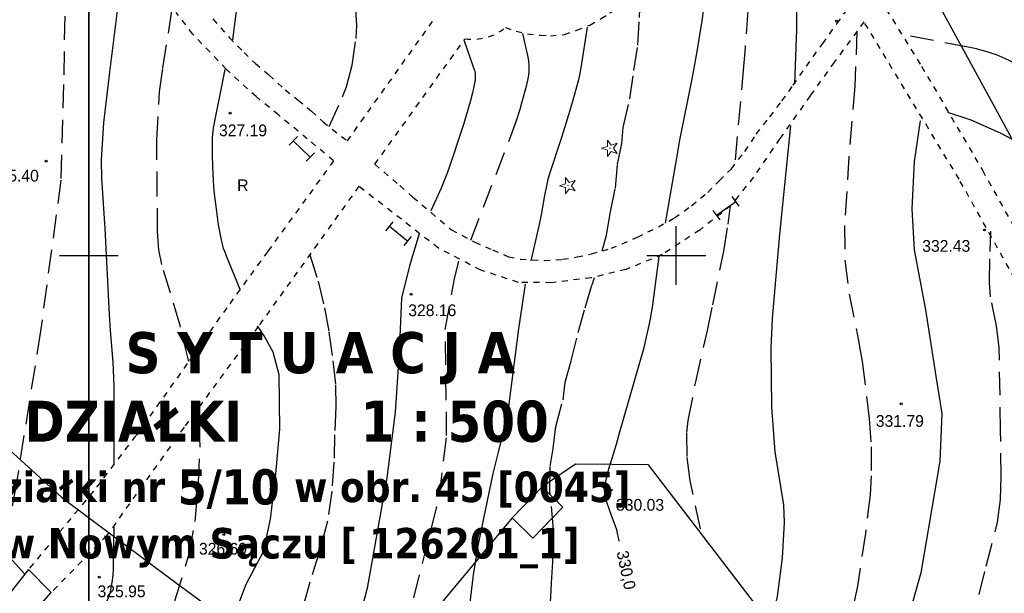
# Model space of a CAD drawing. Extents: x 4615668 to 9249187, y 5334101 to 10688993.
# Tile 55 of 120: x 4667628 to 4667712, y 5336940 to 5336989. Entities that reach past the tile are written whole.
import ezdxf
from ezdxf.enums import TextEntityAlignment as Align

# ---------------------------------------------------------------- set-up
doc = ezdxf.new("R2010")
doc.units = 0
doc.header["$MEASUREMENT"] = 0
doc.linetypes.add('DROGA', pattern=[1, 0.5, -0.5])
doc.linetypes.add('WARSTWICA', pattern=[3, 2, -1])
for name, color, linetype in [('10', 7, 'Continuous'), ('13', 7, 'Continuous'), ('17', 7, 'Continuous'), ('21', 7, 'Continuous'), ('38', 7, 'Continuous'), ('43', 7, 'Continuous'), ('45', 7, 'Continuous'), ('47', 7, 'Continuous'), ('50', 7, 'Continuous'), ('52', 7, 'Continuous'), ('60', 7, 'Continuous'), ('SZZPZ_922', 7, 'Continuous')]:
    doc.layers.add(name, color=color, linetype=linetype)
doc.styles.add('100', font='isocp.shx', dxfattribs={"height": 20})
doc.styles.add('txt', font='TXT', dxfattribs={"height": 0.2})

# ---------------------------------------------------------------- blocks, each defined once
blk = doc.blocks.new('*M2220')
at = {"layer": '60', "color": 7, "linetype": 'Continuous'}
blk.add_line((397.5, 150), (400, 150), dxfattribs=at)
blk.add_lwpolyline([(0, 0), (0, 250), (400, 250), (400, 0)], close=True, dxfattribs=at)
blk = doc.blocks.new('*M2221')
at = {"layer": '60', "color": 7, "linetype": 'Continuous'}
for p, q in [((50, 147.5), (50, 152.5)), ((0, 150), (2.5, 150)), ((47.5, 150), (52.5, 150))]:
    blk.add_line(p, q, dxfattribs=at)
blk.add_lwpolyline([(0, 0), (0, 250), (400, 250), (400, 0)], close=True, dxfattribs=at)
blk = doc.blocks.new('DI')
at = {"layer": 'SZZPZ_922', "color": 7, "linetype": 'Continuous', "lineweight": 13}
for p, q in [((-0.736, -0.001), (-0.227, 0.164)), ((-0.227, 0.699), (0.087, 0.267)), ((-0.227, 0.164), (-0.227, 0.699)), ((0.087, 0.267), (0.595, 0.431)), ((0.595, 0.431), (0.281, -0.001)), ((-0.227, -0.166), (-0.736, -0.001)), ((-0.227, -0.702), (-0.227, -0.166)), ((0.087, -0.268), (-0.227, -0.702)), ((0.595, -0.434), (0.087, -0.268)), ((0.281, -0.001), (0.595, -0.434))]:
    blk.add_line(p, q, dxfattribs=at)
blk.add_circle((0, 0), 0.0203, dxfattribs=at)
blk = doc.blocks.new('WYS')
at = {"layer": '52', "color": 67, "linetype": 'Continuous'}
blk.add_circle((0, 0), 0.08, dxfattribs=at)
blk = doc.blocks.new('*M2266')
at = {"layer": '21', "color": 1, "linetype": 'Continuous'}
blk.add_lwpolyline([(1.443, 0.317), (3.636, -1.47), (12.247, -7.807), (25.135, -16.779), (38.105, -28.569), (47.645, -35.709), (51.317, -38.392)], dxfattribs=at)
blk.add_lwpolyline([(1.443, 0.317), (3.636, -1.47), (12.247, -7.807), (25.135, -16.779), (38.105, -28.569), (47.645, -35.709), (51.317, -38.392)], dxfattribs=at)
for p in [(1.443, 0.317), (3.636, -1.47), (12.247, -7.807), (25.135, -16.779), (38.105, -28.569), (47.645, -35.709), (51.317, -38.392)]:
    blk.add_point(p, dxfattribs=at)
blk = doc.blocks.new('*M2303')
at = {"layer": '21', "color": 1, "linetype": 'Continuous'}
blk.add_lwpolyline([(1.443, 0.317), (3.636, -1.47), (12.247, -7.807), (25.135, -16.779), (38.105, -28.569), (47.645, -35.709), (59.615, -44.509), (63.305, -47.109), (70.092, -52.309)], dxfattribs=at)
blk.add_lwpolyline([(1.443, 0.317), (3.636, -1.47), (12.247, -7.807), (25.135, -16.779), (38.105, -28.569), (47.645, -35.709), (59.615, -44.509), (63.305, -47.109), (70.092, -52.309)], dxfattribs=at)
for p in [(1.443, 0.317), (3.636, -1.47), (12.247, -7.807), (25.135, -16.779), (38.105, -28.569), (47.645, -35.709), (59.615, -44.509), (63.305, -47.109), (70.092, -52.309)]:
    blk.add_point(p, dxfattribs=at)
blk = doc.blocks.new('STE')
at = {"color": 40, "linetype": 'Continuous'}
for p, q in [((-1, -0.5), (-1, 0.5)), ((-1, 0.001), (1, -0.001)), ((1, -0.5), (1, 0.5))]:
    blk.add_line(p, q, dxfattribs=at)

msp = doc.modelspace()

# ---------------------------------------------------------------- linework, layer by layer
at = {"layer": '13', "color": 7, "linetype": 'Continuous'}
msp.add_lwpolyline([(4667672.924, 5336949.473), (4667674.699, 5336947.761), (4667672.154, 5336945.123), (4667670.379, 5336946.835)], close=True, dxfattribs=at)
at = {"layer": '17', "color": 97, "linetype": 'DROGA'}
for p, q in [((4667656.354, 5336978.932), (4667663.711, 5336989.25)), ((4667658.693, 5336976.943), (4667666.378, 5336987.631))]:
    msp.add_line(p, q, dxfattribs=at)
for points in [[(4667700.513, 5337052.102), (4667696.072, 5337040.608), (4667692.508, 5337030.874), (4667691.96, 5337028.619), (4667692.07, 5337024.33), (4667693.55, 5337020.48), (4667697.278, 5337015.641), (4667701.884, 5337011.792), (4667705.119, 5337009.152), (4667707.671, 5337006.841), (4667708.792, 5337004.587), (4667708.902, 5337002.223), (4667708.463, 5337000.848), (4667703.309, 5336993.534), (4667701.692, 5336991.004), (4667705.228, 5336985.285), (4667710.409, 5336976.431), (4667726.063, 5336948.274), (4667729.842, 5336941.521)], [(4667669.807, 5336988.591), (4667670.713, 5336988.265), (4667671.693, 5336988.059), (4667672.769, 5336987.932), (4667673.639, 5336987.869), (4667674.826, 5336987.995), (4667675.885, 5336988.344), (4667676.993, 5336988.789), (4667677.958, 5336989.344), (4667678.701, 5336989.82), (4667679.65, 5336990.47), (4667680.441, 5336991.105), (4667681.889, 5336992.513), (4667683.012, 5336993.719), (4667683.752, 5336994.634), (4667685.35, 5336997.093), (4667688.651, 5337002.349)], [(4667658.693, 5336976.943), (4667660.824, 5336975.124), (4667661.937, 5336974.148), (4667663.486, 5336972.833), (4667665.214, 5336971.359), (4667667.2, 5336970.324), (4667668.721, 5336969.65), (4667670.072, 5336969.073), (4667671.085, 5336968.854), (4667673.111, 5336968.754), (4667674.68, 5336968.854), (4667675.912, 5336969.053), (4667677.124, 5336969.312), (4667678.799, 5336969.788), (4667679.732, 5336970.167), (4667681.043, 5336970.744), (4667682.831, 5336971.621), (4667684.201, 5336972.378), (4667685.651, 5336973.414), (4667687.022, 5336974.549), (4667688.003, 5336975.538), (4667689.036, 5336976.554), (4667690.188, 5336978.028), (4667691.161, 5336979.502), (4667692.314, 5336980.976), (4667693.346, 5336982.331), (4667694.289, 5336983.671), (4667695.421, 5336985.285), (4667696.812, 5336987.217), (4667698.024, 5336988.91), (4667701.156, 5336993.222)], [(4667655.181, 5336977.233), (4667652.944, 5336979.111), (4667650.488, 5336981.142), (4667648.592, 5336982.698), (4667646.049, 5336985.033), (4667643.205, 5336988.015), (4667641.782, 5336989.874)], [(4667644.916, 5336989.313), (4667646.31, 5336987.727), (4667647.56, 5336986.452), (4667648.53, 5336985.522), (4667649.693, 5336984.528), (4667651.072, 5336983.275), (4667652.171, 5336982.41), (4667653.313, 5336981.459), (4667654.283, 5336980.552), (4667656.354, 5336978.932)], [(4667700.322, 5336989.079), (4667699.746, 5336988.281), (4667697.8, 5336985.642), (4667695.744, 5336982.782), (4667693.167, 5336979.125), (4667690.92, 5336975.853), (4667689.001, 5336973.433), (4667686.342, 5336971.343), (4667683.162, 5336969.253), (4667680.066, 5336967.989), (4667677.105, 5336967.274), (4667673.706, 5336966.861), (4667670.909, 5336966.889), (4667667.702, 5336967.933), (4667664.11, 5336969.803), (4667657.334, 5336975.067)], [(4667716.431, 5336936.29), (4667721.642, 5336939.121), (4667727.794, 5336941.008), (4667708.423, 5336975.664), (4667700.322, 5336989.079)], [(4667655.181, 5336977.233), (4667649.576, 5336969.522), (4667646.092, 5336964.736), (4667642.731, 5336959.971), (4667638.338, 5336953.818), (4667634.742, 5336949.11), (4667629.224, 5336942.463)], [(4667657.334, 5336975.067), (4667648.776, 5336963.141), (4667642.453, 5336954.556), (4667635.865, 5336945.327), (4667631.154, 5336940.493)]]:
    msp.add_lwpolyline(points, dxfattribs=at)
msp.add_arc((4667667.033, 5336991.896), 4.315, 261.27018, 310.00771, dxfattribs=at)
at = {"layer": '21', "color": 1, "linetype": 'Continuous'}
msp.add_lwpolyline([(4667697.552, 5337007.167), (4667698.101, 5337006.172), (4667703.627, 5336996.122), (4667711.125, 5336982.408), (4667717.307, 5336971.015)], dxfattribs=at)
at = {"layer": '38', "color": 97, "linetype": 'Continuous'}
for points in [[(4667674.014, 5336902.633), (4667683.344, 5336911.723), (4667684.13, 5336915.184), (4667685.924, 5336917.023), (4667689.384, 5336917.613), (4667699.944, 5336927.923), (4667681.974, 5336951.353), (4667675.784, 5336951.413), (4667672.924, 5336949.473)], [(4667670.379, 5336946.835), (4667653.104, 5336926.073), (4667674.014, 5336902.633)]]:
    msp.add_lwpolyline(points, dxfattribs=at)
at = {"layer": '43', "color": 2, "linetype": 'Continuous'}
msp.add_lwpolyline([(4667629.224, 5336942.463), (4667626.674, 5336939.243), (4667628.454, 5336937.433), (4667631.154, 5336940.493), (4667629.224, 5336942.463)], dxfattribs=at)
at = {"layer": '45', "color": 219, "linetype": 'Continuous'}
msp.add_line((4667615.913, 5336956.369), (4667628.901, 5336942.055), dxfattribs=at)
at = {"layer": '50', "color": 245, "linetype": 'WARSTWICA'}
for points in [[(4667654.801, 5336980.147), (4667655.949, 5336982.67), (4667656.291, 5336983.548), (4667656.753, 5336985.386), (4667657.092, 5336987.652), (4667657.151, 5336988.789), (4667657.037, 5336990.483), (4667656.245, 5336995.701), (4667654.722, 5337005.782), (4667653.88, 5337010.52), (4667652.567, 5337016.807), (4667651.929, 5337019.959), (4667650.841, 5337026.24), (4667650.406, 5337029.383), (4667650.396, 5337030.754), (4667650.639, 5337031.97), (4667650.845, 5337032.553), (4667651.252, 5337033.373), (4667654.299, 5337038.466)], [(4667636.743, 5337030.413), (4667634.016, 5337023.955), (4667632.273, 5337017.877), (4667632.349, 5337010.963), (4667632.728, 5337001.845), (4667632.352, 5336992.544), (4667632.201, 5336983.73), (4667631.973, 5336975.6), (4667630.24, 5336962.735), (4667628.194, 5336949.819), (4667627.21, 5336944.652), (4667627.249, 5336943.998)], [(4667687.423, 5337000.223), (4667689.15, 5336997.299), (4667689.292, 5336997.071), (4667689.591, 5336996.632), (4667689.995, 5336996.049), (4667690.187, 5336995.742), (4667690.365, 5336995.415), (4667690.446, 5336995.242), (4667690.515, 5336995.057), (4667690.547, 5336994.934), (4667690.586, 5336994.686), (4667690.594, 5336994.561), (4667690.595, 5336994.312), (4667690.566, 5336993.812), (4667690.554, 5336993.563), (4667690.508, 5336991.216), (4667690.472, 5336990.434), (4667690.446, 5336990.044), (4667690.203, 5336986.866), (4667690.068, 5336985.279), (4667689.313, 5336976.794)], [(4667678.042, 5336969.573), (4667678.415, 5336970.911), (4667678.76, 5336972.899), (4667679.169, 5336974.909), (4667679.341, 5336976.961), (4667679.703, 5336978.718), (4667679.832, 5336980.08), (4667680.392, 5336982.5), (4667680.737, 5336984.92), (4667681.082, 5336987.08), (4667681.211, 5336989.444), (4667681.276, 5336990.935), (4667681.14, 5336991.784)], [(4667642.86, 5336960.152), (4667642.121, 5336963.21), (4667641.289, 5336965.989), (4667640.558, 5336968.409), (4667640.319, 5336969.649), (4667640.207, 5336971.207), (4667640.181, 5336974.328), (4667640.135, 5336979.023), (4667640.372, 5336983.11), (4667640.644, 5336985.139), (4667641.429, 5336990.003)], [(4667666.851, 5336970.487), (4667670.228, 5336979.259), (4667670.406, 5336979.731), (4667670.741, 5336980.683), (4667671.052, 5336981.643), (4667671.247, 5336982.288), (4667671.612, 5336983.59), (4667671.728, 5336984.098), (4667671.772, 5336984.357), (4667671.817, 5336984.747), (4667671.834, 5336985.138), (4667671.832, 5336985.334), (4667671.804, 5336985.722), (4667671.778, 5336985.914), (4667671.722, 5336986.199), (4667671.279, 5336988.087)], [(4667699.73, 5336988.262), (4667699.535, 5336983.601), (4667699.045, 5336977.614), (4667698.679, 5336971.722), (4667698.698, 5336968.781), (4667699.051, 5336965.893), (4667699.838, 5336962.068), (4667700.166, 5336960.145), (4667700.772, 5336955.306), (4667700.949, 5336952.883), (4667700.946, 5336950.43), (4667700.84, 5336948.793), (4667700.459, 5336945.522), (4667699.766, 5336941.023), (4667699.292, 5336938.802), (4667697.237, 5336930.754), (4667696.878, 5336929.263)], [(4667718.736, 5336981.666), (4667714.358, 5336984.803), (4667713.842, 5336985.149), (4667713.487, 5336985.364), (4667713.245, 5336985.5), (4667712.751, 5336985.754), (4667712.372, 5336985.931), (4667712.116, 5336986.041), (4667711.596, 5336986.246), (4667711.333, 5336986.341), (4667710.803, 5336986.514), (4667710.266, 5336986.667), (4667709.906, 5336986.758), (4667709.184, 5336986.913), (4667703.558, 5336987.986)], [(4667686.402, 5336945.912), (4667685.533, 5336950.006), (4667685.265, 5336952.066), (4667685.247, 5336954.115), (4667685.364, 5336955.13), (4667686.004, 5336958.415), (4667686.996, 5336962.788), (4667687.457, 5336964.979), (4667688.406, 5336969.551), (4667688.776, 5336971.854), (4667688.973, 5336973.439)], [(4667706.744, 5336929.454), (4667708.605, 5336934.8), (4667709.406, 5336937.419), (4667710.726, 5336942.747), (4667711.694, 5336946.493), (4667711.953, 5336948.399), (4667712.005, 5336950.357), (4667711.953, 5336954.276), (4667711.84, 5336961.348), (4667711.597, 5336963.199), (4667711.097, 5336965.651), (4667711.003, 5336966.888), (4667711.059, 5336969.518), (4667711.115, 5336971.253)], [(4667653.157, 5336969.247), (4667653.88, 5336967.006), (4667654.397, 5336964.716), (4667654.785, 5336962.642), (4667655.13, 5336960.222), (4667655.345, 5336958.148), (4667655.388, 5336956.29), (4667655.259, 5336953.914), (4667655.216, 5336951.58), (4667655.043, 5336949.117), (4667654.656, 5336946.568), (4667653.969, 5336943.912), (4667653.151, 5336941.363), (4667652.461, 5336938.813)], [(4667669.104, 5336892.821), (4667666.004, 5336896.346), (4667663.236, 5336901.954), (4667662.378, 5336906.263), (4667661.603, 5336914.036), (4667661.105, 5336923.141), (4667660.773, 5336931.646), (4667661.271, 5336937.143), (4667664.205, 5336948.691), (4667664.805, 5336953.87), (4667664.694, 5336962.865), (4667665.469, 5336967.195), (4667665.857, 5336968.694)], [(4667672.863, 5336932.462), (4667673.017, 5336933.627), (4667673.254, 5336935.312), (4667673.47, 5336937.321), (4667673.599, 5336938.834), (4667673.684, 5336940.111), (4667673.727, 5336941.299), (4667673.835, 5336943.114), (4667673.9, 5336945.815), (4667673.598, 5336949.164), (4667673.618, 5336951.221), (4667673.876, 5336952.755), (4667674.092, 5336954.613), (4667674.717, 5336956.882), (4667674.889, 5336958.394), (4667675.406, 5336960.209), (4667676.002, 5336962.614), (4667676.584, 5336964.732), (4667677.187, 5336966.676), (4667677.381, 5336967.303)], [(4667643.827, 5336914.128), (4667643.226, 5336919.41), (4667642.395, 5336923.533), (4667641.286, 5336927.98), (4667640.871, 5336931.918), (4667640.733, 5336935.641), (4667641.703, 5336939.857), (4667642.904, 5336943.795), (4667643.412, 5336946.529), (4667643.689, 5336949.864), (4667643.827, 5336952.994), (4667643.642, 5336955.959)]]:
    msp.add_lwpolyline(points, dxfattribs=at)
at = {"layer": '50', "color": 216, "linetype": 'Continuous'}
for points in [[(4667646.622, 5336987.522), (4667647.561, 5336995.112), (4667648.445, 5337002.48), (4667648.862, 5337006.431), (4667648.887, 5337008.408), (4667648.332, 5337015.627), (4667647.779, 5337021.776), (4667647.503, 5337026.485), (4667647.617, 5337027.846), (4667647.82, 5337028.743), (4667648.442, 5337030.474), (4667650.375, 5337034.906)], [(4667636.518, 5336951.361), (4667636.518, 5336958.078), (4667636.434, 5336960.102), (4667636.198, 5336962.798), (4667636.102, 5336964.147), (4667635.733, 5336971.49), (4667635.456, 5336975.752), (4667635.43, 5336977.327), (4667635.641, 5336980.477), (4667636.149, 5336984.786), (4667636.841, 5336990.466), (4667637.764, 5336995.794), (4667638.134, 5336999.685)], [(4667694.438, 5336983.795), (4667694.605, 5336988.425), (4667694.619, 5336989.429), (4667694.607, 5336990.098), (4667694.55, 5336991.437), (4667694.529, 5336991.718), (4667694.454, 5336992.277), (4667694.249, 5336993.389), (4667694.16, 5336993.946), (4667694.09, 5336994.491), (4667694.083, 5336994.765), (4667694.102, 5336994.947), (4667694.12, 5336995.038), (4667694.16, 5336995.174), (4667694.217, 5336995.3), (4667694.265, 5336995.378), (4667694.382, 5336995.52), (4667694.449, 5336995.583), (4667694.598, 5336995.695), (4667694.761, 5336995.785), (4667694.874, 5336995.833), (4667695.106, 5336995.899), (4667696.273, 5336996.122)], [(4667676.767, 5336988.6), (4667676.215, 5336985.166), (4667676.102, 5336984.545), (4667676.014, 5336984.133), (4667675.813, 5336983.316), (4667675.467, 5336982.1), (4667674.968, 5336980.488), (4667674.724, 5336979.681), (4667674.582, 5336979.217), (4667674.276, 5336978.297), (4667673.858, 5336977.073), (4667673.66, 5336976.458), (4667673.48, 5336975.838), (4667673.398, 5336975.526), (4667673.303, 5336975.117), (4667673.139, 5336974.292), (4667672.85, 5336972.636), (4667672.68, 5336971.814), (4667671.962, 5336968.712)], [(4667666.273, 5336987.548), (4667667.102, 5336985.166), (4667667.17, 5336984.942), (4667667.196, 5336984.828), (4667667.226, 5336984.653), (4667667.247, 5336984.39), (4667667.233, 5336984.129), (4667667.212, 5336984.002), (4667667.085, 5336983.418), (4667666.994, 5336983.03), (4667666.796, 5336982.254), (4667666.466, 5336981.096), (4667666.228, 5336980.326), (4667665.721, 5336978.795), (4667665.433, 5336977.923), (4667665.053, 5336976.762), (4667664.852, 5336976.187), (4667664.637, 5336975.617), (4667664.523, 5336975.335), (4667664.34, 5336974.917), (4667663.456, 5336972.978)], [(4667645.94, 5336984.999), (4667645.016, 5336980.459), (4667644.944, 5336980.048), (4667644.908, 5336979.773), (4667644.861, 5336979.218), (4667644.847, 5336978.94), (4667644.837, 5336978.381), (4667644.843, 5336977.822), (4667644.878, 5336976.707), (4667644.932, 5336975.588), (4667644.973, 5336975.029), (4667645.051, 5336974.191), (4667645.149, 5336973.353), (4667645.205, 5336972.935), (4667645.37, 5336971.786), (4667645.466, 5336971.215), (4667645.578, 5336970.648), (4667645.644, 5336970.367), (4667645.796, 5336969.813), (4667645.885, 5336969.54), (4667646.036, 5336969.136), (4667647.191, 5336966.31)], [(4667741.367, 5336947.088), (4667739.476, 5336949.191), (4667737.173, 5336950.758), (4667734.994, 5336953.15), (4667732.445, 5336956.49), (4667729.115, 5336961.026), (4667724.021, 5336968.047), (4667722.13, 5336970.604), (4667720.403, 5336973.326), (4667718.183, 5336975.635), (4667716.579, 5336977.119), (4667714.4, 5336978.274), (4667711.945, 5336979.578), (4667709.437, 5336980.692), (4667707.463, 5336981.351)], [(4667692.036, 5336936.635), (4667692.602, 5336938.531), (4667692.97, 5336940.147), (4667693.38, 5336943.44), (4667693.554, 5336946.454), (4667693.491, 5336947.957), (4667692.768, 5336952.475), (4667692.49, 5336956.268), (4667692.433, 5336961.299), (4667692.543, 5336963.812), (4667693.155, 5336971.007), (4667694.1, 5336980.21)], [(4667705.11, 5336980.635), (4667704.61, 5336977.177), (4667704.387, 5336973.161), (4667704.61, 5336969.647), (4667705.552, 5336964.551), (4667706.442, 5336958.918), (4667706.942, 5336955.738), (4667706.776, 5336951.667), (4667705.168, 5336942.163), (4667703.221, 5336935.303), (4667701.275, 5336928.944), (4667698.721, 5336922.828)], [(4667662.468, 5336971.024), (4667661.64, 5336968.31), (4667660.977, 5336965.54), (4667660.756, 5336960.942), (4667660.424, 5336955.845), (4667659.706, 5336950.25), (4667658.053, 5336940.862), (4667656.783, 5336936.042), (4667656.452, 5336932.885), (4667656.286, 5336928.009), (4667656.675, 5336923.712), (4667657.006, 5336919.28), (4667657.283, 5336915.624), (4667657.062, 5336911.691), (4667655.632, 5336904.579), (4667654.472, 5336900.535), (4667653.533, 5336898.429)], [(4667665.203, 5336924.888), (4667665.329, 5336926.483), (4667666.158, 5336930.527), (4667666.487, 5336937.036), (4667667.079, 5336941.994), (4667667.481, 5336944.46), (4667668.752, 5336950.609), (4667669.206, 5336952.439), (4667669.827, 5336954.876), (4667670.07, 5336956.109), (4667670.954, 5336962.923), (4667671.506, 5336966.745)], [(4667646.682, 5336907.746), (4667647.559, 5336911.035), (4667647.883, 5336914.787), (4667647.559, 5336917.613), (4667646.359, 5336922.154), (4667645.62, 5336924.933), (4667645.248, 5336929.077), (4667645.341, 5336932.783), (4667646.126, 5336936.953), (4667647.742, 5336941.215), (4667649.215, 5336943.969), (4667649.816, 5336946.748), (4667650.277, 5336950.593), (4667650.601, 5336954.392), (4667650.555, 5336959.007), (4667650.047, 5336960.953), (4667649.261, 5336962.343), (4667648.707, 5336963.177)], [(4667636.484, 5336946.058), (4667636.437, 5336942.722), (4667636.43, 5336942.478), (4667636.391, 5336941.992), (4667636.329, 5336941.508), (4667636.16, 5336940.545), (4667636.106, 5336940.322), (4667636.06, 5336940.176), (4667635.949, 5336939.891), (4667635.825, 5336939.609), (4667635.661, 5336939.234), (4667635.587, 5336939.043), (4667635.499, 5336938.749), (4667635.467, 5336938.599), (4667635.357, 5336937.844), (4667635.318, 5336937.467), (4667635.282, 5336936.901), (4667635.275, 5336936.334), (4667635.283, 5336936.051), (4667635.365, 5336934.33), (4667635.423, 5336933.471), (4667635.515, 5336932.313)]]:
    msp.add_lwpolyline(points, dxfattribs=at)
at = {"layer": '50', "color": 7, "linetype": 'Continuous'}
for points in [[(4667683.428, 5336971.927), (4667684.507, 5336978.154), (4667684.633, 5336978.86), (4667684.902, 5336980.269), (4667685.469, 5336983.081), (4667685.749, 5336984.489), (4667686.134, 5336986.556), (4667686.312, 5336987.592), (4667686.559, 5336989.146), (4667686.607, 5336989.54), (4667686.626, 5336989.805), (4667686.636, 5336990.337), (4667686.628, 5336990.603), (4667686.586, 5336991.137), (4667686.514, 5336991.669), (4667686.45, 5336992.022), (4667686.289, 5336992.72), (4667685.95, 5336993.957), (4667685.769, 5336994.569), (4667685.479, 5336995.481), (4667685.155, 5336996.456)], [(4667679.486, 5336944.864), (4667679.278, 5336945.833), (4667678.849, 5336947.049), (4667678.268, 5336948.656), (4667678.253, 5336949.461), (4667678.618, 5336951.03), (4667679.249, 5336953.124), (4667679.548, 5336954.171), (4667681.621, 5336961.333), (4667682.161, 5336963.752), (4667682.353, 5336964.977), (4667682.893, 5336969.092)]]:
    msp.add_lwpolyline(points, dxfattribs=at)

# ---------------------------------------------------------------- block references
at = {"color": 40, "linetype": 'Continuous'}
for p, xscale, yscale, rotation in [((4667652.479, 5336978.25), 0.999997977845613, 0.9999979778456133, 316.4475520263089), ((4667688.598, 5336973.197), 1.000001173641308, 1.000001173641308, 35.8376289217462), ((4667660.728, 5336971.037), 1.00000251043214, 1.00000251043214, 321.1154767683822)]:
    msp.add_blockref('STE', p, dxfattribs=dict(at, xscale=xscale, yscale=yscale, rotation=rotation))
at = {"layer": '21', "color": 1, "linetype": 'Continuous'}
for name in ['*M2266', '*M2303']:
    msp.add_blockref(name, (4667593.939, 5336977.152), dxfattribs=at)
at = {"layer": '47', "color": 3, "linetype": 'Continuous'}
for p in [(4667678.716, 5336978.304), (4667675.138, 5336975.12)]:
    msp.add_blockref('DI', p, dxfattribs=at)
at = {"layer": '52', "color": 67, "linetype": 'Continuous'}
for p in [(4667697.988, 5336989.128), (4667646.383, 5336981.294), (4667630.719, 5336977.215), (4667710.583, 5336971.35), (4667661.788, 5336965.877), (4667703.49, 5336956.556), (4667678.82, 5336949.216), (4667645.834, 5336945.428), (4667635.245, 5336941.804)]:
    msp.add_blockref('WYS', p, dxfattribs=at)
at = {"layer": '60', "color": 7, "linetype": 'Continuous'}
for name, p in [('*M2220', (4667234.354, 5336819.183)), ('*M2221', (4667634.354, 5336819.183))]:
    msp.add_blockref(name, p, dxfattribs=at)

# ---------------------------------------------------------------- texts
at = {"color": 0, "ltscale": 2.5, "insert": (4667595.049, 5336962.66), "char_height": 3, "width": 110.83303, "attachment_point": 1, "style": '100'}
msp.add_mtext('\\A1;\\pxqc;{\\fTahoma|b1|i0|c238|p34;\\H1.167x;     S Y T U A C J A\\P\\H1.000002x;^IDZIAŁKI       1 : 500\\P\\H0.7426x;    działki nr \\H1.153914x;5/10 \\H0.866614x;w obr. 45 [0045]\\P^I w Nowym Sączu [ 126201_1]}', dxfattribs=at)
at = {"layer": '10', "color": 125, "linetype": 'Continuous', "style": 'txt'}
msp.add_text('R', height=1, dxfattribs=at).set_placement((4667647.462, 5336975.158), align=Align.MIDDLE)
at = {"layer": '50', "color": 6, "linetype": 'Continuous', "style": 'txt'}
msp.add_text('330,0', height=1, rotation=281.8514, dxfattribs=at).set_placement((4667680.012, 5336942.381), align=Align.MIDDLE)
at = {"layer": '52', "color": 67, "linetype": 'Continuous', "style": 'txt'}
for s, p in [('327.19', (4667645.429, 5336979.331)), ('325.40', (4667626.007, 5336975.47)), ('332.43', (4667705.283, 5336969.493)), ('328.16', (4667661.538, 5336964.015)), ('331.79', (4667701.332, 5336954.593)), ('330.03', (4667679.222, 5336947.454)), ('326.69', (4667643.726, 5336943.717)), ('325.95', (4667635.095, 5336940.093))]:
    msp.add_text(s, height=1, dxfattribs=at).set_placement(p)

doc.saveas('drawing.dxf')
